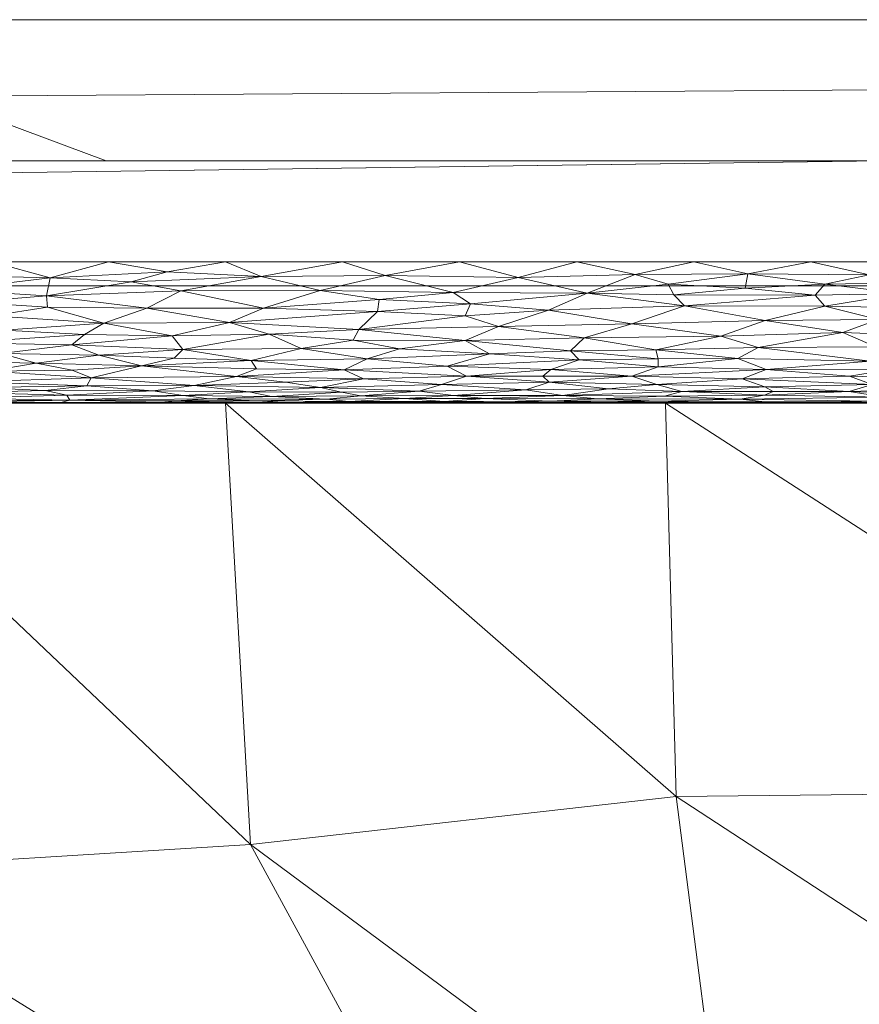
# Model space of a CAD drawing. Header units: millimetres. Extents: x -300 to 300, y 0 to 450.
# Tile 118 of 256: x -159 to -147, y 436 to 450. Entities that reach past the tile are written whole.
import ezdxf

# ---------------------------------------------------------------- set-up
doc = ezdxf.new("R2010")
doc.units = ezdxf.units.MM
doc.layers.add('A-GENM', color=13, linetype='Continuous')

# ---------------------------------------------------------------- blocks, each defined once
blk = doc.blocks.new('MODEL_CCAS0420-1080410R0 - MODEL_CCAS0420-1080410R0-453240-Preview')
at = {"layer": 'A-GENM', "lineweight": 9}
mesh = blk.add_polyface(dxfattribs=at)
corners = [(-296.159, -20, -110), (-295.657, -15.55, -110), (-294.177, -11.323, -110), (-291.793, -7.531, -110), (-288.625, -4.364, -110), (-284.831, -1.981, -110), (-280.602, -0.502, -110), (-276.147, 0, -110), (276.147, 0, -110), (280.596, -0.501, -110), (284.825, -1.978, -110), (288.619, -4.359, -110), (291.788, -7.525, -110), (294.174, -11.316, -110), (295.656, -15.545, -110), (296.159, -20, -110), (296.159, -426.171, -110), (295.658, -430.617, -110), (294.182, -434.842, -110), (291.802, -438.632, -110), (288.638, -441.797, -110), (284.848, -444.179, -110), (280.622, -445.657, -110), (276.171, -446.159, -110), (-276.171, -446.159, -110), (-280.617, -445.658, -110), (-284.842, -444.182, -110), (-288.632, -441.802, -110), (-291.797, -438.638, -110), (-294.179, -434.848, -110), (-295.657, -430.622, -110), (-296.159, -426.171, -110)]
mesh.append_faces([[corners[k] for k in face] for face in [(15, 12, 13, 14)]], dxfattribs={"vtx0": -1})
mesh.append_faces([[corners[k] for k in face] for face in [(16, 8, 15)]], dxfattribs={"vtx0": -1, "vtx1": -1})
mesh.append_faces([[corners[k] for k in face] for face in [(24, 31, 7, 8)]], dxfattribs={"vtx0": -1, "vtx1": -1, "vtx3": -1})
mesh.append_faces([[corners[k] for k in face] for face in [(31, 24, 25, 30), (18, 21, 22, 17), (17, 22, 23, 16)]], dxfattribs={"vtx0": -1, "vtx2": -1})
mesh.append_faces([[corners[k] for k in face] for face in [(0, 3, 4, 5), (0, 5, 6, 7)]], dxfattribs={"vtx0": -1, "vtx3": -1})
mesh.append_faces([[corners[k] for k in face] for face in [(28, 29, 27)]], dxfattribs={"vtx1": -1})
mesh.append_faces([[corners[k] for k in face] for face in [(25, 26, 30), (11, 12, 15, 10), (9, 10, 15, 8), (31, 0, 7)]], dxfattribs={"vtx1": -1, "vtx2": -1})
mesh.append_faces([[corners[k] for k in face] for face in [(23, 24, 8, 16)]], dxfattribs={"vtx1": -1, "vtx2": -1, "vtx3": -1})
mesh.append_faces([[corners[k] for k in face] for face in [(26, 27, 29, 30)]], dxfattribs={"vtx1": -1, "vtx3": -1})
mesh.append_faces([[corners[k] for k in face] for face in [(19, 20, 21, 18)]], dxfattribs={"vtx2": -1})
mesh.append_faces([[corners[k] for k in face] for face in [(0, 1, 2, 3)]], dxfattribs={"vtx3": -1})
mesh = blk.add_polyface(dxfattribs=at)
corners = [(-279.918, -2), (-292.651, -7.27), (-297.929, -20), (-297.929, -224.97), (-297.929, -429.94), (-292.661, -442.661), (-279.94, -447.929), (0, -447.929), (279.94, -447.929), (292.661, -442.661), (297.929, -429.94), (297.929, -224.97), (297.929, -20), (292.651, -7.27), (279.918, -2), (0, -2), (0, -3.5), (13.257, -3.5), (26.515, -3.5), (39.772, -3.5), (53.029, -3.5), (66.287, -3.5), (79.544, -3.5), (92.801, -3.5), (106.059, -3.5), (119.316, -3.5), (132.573, -3.5), (145.831, -3.5), (159.088, -3.5), (172.345, -3.5), (185.603, -3.5), (198.86, -3.5), (212.117, -3.5), (225.375, -3.5), (238.632, -3.5), (251.889, -3.5), (265.147, -3.5), (278.404, -3.5), (291.028, -7.487), (296.497, -19.511), (296.5, -32.769), (296.5, -46.026), (296.5, -59.283), (296.5, -72.541), (296.5, -85.798), (296.5, -99.055), (296.5, -112.313), (296.5, -125.57), (296.5, -138.827), (296.5, -152.085), (296.5, -165.342), (296.5, -178.599), (296.5, -191.857), (296.5, -205.114), (296.5, -218.371), (296.5, -231.629), (296.5, -244.886), (296.5, -258.143), (296.499, -271.401), (296.499, -284.658), (296.499, -297.915), (296.499, -311.173), (296.499, -324.43), (296.499, -337.687), (296.5, -350.945), (296.5, -364.202), (296.5, -377.459), (296.5, -390.717), (296.5, -403.974), (296.5, -417.231), (296.497, -430.489), (291.028, -442.513), (278.404, -446.5), (265.147, -446.5), (251.889, -446.5), (238.632, -446.5), (225.375, -446.5), (212.117, -446.5), (198.86, -446.5), (185.603, -446.5), (172.345, -446.5), (159.088, -446.5), (145.831, -446.5), (132.573, -446.5), (119.316, -446.5), (106.059, -446.5), (92.801, -446.5), (79.544, -446.5), (66.287, -446.5), (53.029, -446.5), (39.772, -446.5), (26.515, -446.5), (13.257, -446.5), (0, -446.5), (-12.926, -446.5), (-25.852, -446.5), (-38.777, -446.5), (-51.703, -446.5), (-64.629, -446.5), (-77.555, -446.5), (-90.48, -446.5), (-103.406, -446.5), (-116.332, -446.5), (-129.258, -446.5), (-142.183, -446.5), (-155.109, -446.5), (-168.035, -446.5), (-180.961, -446.5), (-193.887, -446.5), (-206.812, -446.5), (-219.738, -446.5), (-232.664, -446.5), (-245.59, -446.5), (-258.515, -446.5), (-271.441, -446.5), (-284.356, -445.968), (-294.544, -438.124), (-296.5, -425.35), (-296.5, -412.424), (-296.5, -399.498), (-296.5, -386.572), (-296.5, -373.646), (-296.5, -360.721), (-296.5, -347.795), (-296.499, -334.869), (-296.499, -321.943), (-296.499, -309.018), (-296.499, -296.092), (-296.499, -283.166), (-296.499, -270.24), (-296.5, -257.315), (-296.5, -244.389), (-296.5, -231.463), (-296.5, -218.537), (-296.5, -205.611), (-296.5, -192.686), (-296.5, -179.76), (-296.5, -166.834), (-296.5, -153.908), (-296.5, -140.983), (-296.5, -128.057), (-296.5, -115.131), (-296.5, -102.205), (-296.5, -89.28), (-296.5, -76.354), (-296.5, -63.428), (-296.5, -50.502), (-296.5, -37.576), (-296.5, -24.651), (-294.544, -11.876), (-284.356, -4.032), (-271.441, -3.5), (-258.515, -3.5), (-245.59, -3.5), (-232.664, -3.5), (-219.738, -3.5), (-206.812, -3.5), (-193.887, -3.5), (-180.961, -3.5), (-168.035, -3.5), (-155.109, -3.5), (-142.183, -3.5), (-129.258, -3.5), (-116.332, -3.5), (-103.406, -3.5), (-90.48, -3.5), (-77.555, -3.5), (-64.629, -3.5), (-51.703, -3.5), (-38.777, -3.5), (-25.852, -3.5), (-12.926, -3.5), (-294.538, -438.129), (-294.547, -438.108)]
mesh.append_faces([[corners[k] for k in face] for face in [(116, 172, 173)]])
mesh.append_faces([[corners[k] for k in face] for face in [(118, 4, 117), (6, 115, 5), (115, 6, 114), (7, 104, 6), (1, 150, 0), (151, 0, 150)]], dxfattribs={"vtx0": -1, "vtx1": -1})
mesh.append_faces([[corners[k] for k in face] for face in [(4, 124, 125), (7, 99, 100), (2, 148, 149), (149, 1, 2), (2, 141, 142), (0, 151, 152), (0, 160, 161, 15), (15, 165, 166), (15, 170, 171), (8, 81, 82, 7), (8, 72, 73), (11, 61, 62, 10), (12, 46, 47, 11), (38, 13, 14, 37), (13, 38, 39, 12)]], dxfattribs={"vtx0": -1, "vtx2": -1})
mesh.append_faces([[corners[k] for k in face] for face in [(4, 118, 119, 120), (4, 120, 121, 122), (3, 128, 129, 130), (3, 130, 131, 132), (3, 138, 139, 140), (0, 154, 155, 156), (0, 156, 157, 158), (15, 161, 162, 163), (15, 163, 164, 165), (8, 73, 74, 75), (7, 86, 87, 88), (7, 83, 84, 85), (10, 68, 69, 70), (11, 55, 56, 57), (14, 28, 29, 30), (14, 32, 33, 34), (15, 19, 20, 21), (12, 44, 45, 46), (11, 49, 50, 51), (11, 47, 48, 49), (12, 39, 40, 41)]], dxfattribs={"vtx0": -1, "vtx3": -1})
mesh.append_faces([[corners[k] for k in face] for face in [(123, 124, 4, 122), (127, 128, 3, 126), (113, 114, 6, 112), (111, 112, 6, 110), (109, 110, 6, 108), (107, 108, 6, 106), (96, 97, 7, 95), (105, 106, 6, 104), (103, 104, 7, 102), (101, 102, 7, 100), (98, 99, 7, 97), (94, 95, 7, 93), (135, 136, 3, 134), (137, 138, 3, 136), (133, 134, 3, 132), (145, 146, 2, 144), (147, 148, 2, 146), (143, 144, 2, 142), (149, 150, 1), (153, 154, 0, 152), (159, 160, 0, 158), (169, 170, 15, 168), (167, 168, 15, 166), (78, 79, 8, 77), (80, 81, 8, 79), (76, 77, 8, 75), (91, 92, 7, 90), (89, 90, 7, 88), (85, 86, 7), (82, 83, 7), (67, 68, 10, 66), (65, 66, 10, 64), (60, 61, 11, 59), (58, 59, 11, 57), (63, 64, 10, 62), (54, 55, 11, 53), (26, 27, 15, 25), (31, 32, 14, 30), (16, 17, 15, 171), (18, 19, 15, 17), (24, 25, 15, 23), (22, 23, 15, 21), (34, 35, 14), (52, 53, 11, 51), (36, 37, 14, 35), (42, 43, 12, 41), (43, 44, 12), (92, 93, 7)]], dxfattribs={"vtx1": -1, "vtx2": -1})
mesh.append_faces([[corners[k] for k in face] for face in [(3, 4, 125, 126), (2, 3, 140, 141), (71, 72, 8, 9), (70, 71, 9, 10), (27, 28, 14, 15)]], dxfattribs={"vtx1": -1, "vtx3": -1})
mesh.append_faces([[corners[k] for k in face] for face in [(4, 173, 117), (115, 172, 5)]], dxfattribs={"vtx2": -1})
mesh = blk.add_polyface(dxfattribs=at)
corners = [(133.093, -427.747, -44.576), (125.252, -427.68, -44.727), (133.075, -433.315, -31.433), (140.4, -427.643, -44.83), (148.322, -427.768, -44.541), (139.728, -422.052, -58.023), (125.02, -422.048, -58.021), (148.661, -433.235, -31.639), (141, -433.446, -31.133), (141.054, -439.017, -17.984), (132.867, -438.441, -19.333), (125.319, -433.514, -30.953), (127.54, -437.526, -21.486), (149.395, -438.93, -18.199), (155.42, -438.247, -19.818), (155.165, -427.168, -45.961), (147.082, -422.054, -58.024), (132.374, -422.05, -58.022), (117.666, -422.046, -58.02), (149.544, -444.5, -5.052), (118.182, -427.52, -45.098), (123.371, -438.365, -19.498), (116.766, -432.272, -33.876), (143.313, -444.5, -5.045), (130.851, -444.5, -5.029), (124.62, -444.5, -5.021), (137.082, -444.5, -5.037), (119.409, -440.719, -13.937), (151.921, -431.814, -34.997)]
mesh.append_faces([[corners[k] for k in face] for face in [(17, 3, 5), (18, 1, 6)]], dxfattribs={"vtx0": -1, "vtx1": -1})
mesh.append_faces([[corners[k] for k in face] for face in [(0, 1, 2), (3, 4, 5), (0, 6, 1), (4, 3, 7), (8, 7, 3), (2, 9, 8), (10, 11, 12), (8, 13, 7), (13, 14, 7), (4, 15, 16), (8, 3, 0), (17, 0, 3), (11, 2, 1), (8, 9, 13), (2, 8, 0), (13, 9, 19), (1, 20, 11), (21, 11, 22), (10, 2, 11), (10, 9, 2), (10, 23, 9), (10, 12, 24), (21, 27, 25), (4, 7, 28), (11, 21, 12), (24, 12, 21)]], dxfattribs={"vtx0": -1, "vtx1": -1, "vtx2": -1})
mesh.append_faces([[corners[k] for k in face] for face in [(4, 16, 5), (0, 17, 6), (21, 25, 24)]], dxfattribs={"vtx0": -1, "vtx2": -1})
mesh.append_faces([[corners[k] for k in face] for face in [(10, 24, 26, 23)]], dxfattribs={"vtx0": -1, "vtx3": -1})
mesh.append_faces([[corners[k] for k in face] for face in [(23, 19, 9)]], dxfattribs={"vtx1": -1, "vtx2": -1})
mesh = blk.add_polyface(dxfattribs=at)
corners = [(163.463, -432.282, -33.899), (165.21, -436.335, -24.336), (171.58, -438.364, -19.553), (169.145, -422.054, -58.024), (170.804, -427.698, -44.713), (178.66, -427.749, -44.588), (155.165, -427.168, -45.961), (163.69, -427.532, -45.105), (154.436, -422.055, -58.024), (168.255, -440.739, -13.947), (156.983, -432.283, -33.893), (161.688, -437.863, -20.729), (172.341, -433.538, -30.938), (180.054, -433.34, -31.402), (161.791, -422.055, -58.024), (176.499, -422.053, -58.023), (162.006, -444.5, -5.056), (155.42, -438.247, -19.818), (147.082, -422.054, -58.024), (151.921, -431.814, -34.997), (155.775, -444.5, -5.054), (168.237, -444.5, -5.058), (174.468, -444.5, -5.059), (148.322, -427.768, -44.541), (180.699, -444.5, -5.061), (149.395, -438.93, -18.199), (149.544, -444.5, -5.052), (148.661, -433.235, -31.639), (175.567, -437.549, -21.474)]
mesh.append_faces([[corners[k] for k in face] for face in [(14, 4, 3)]], dxfattribs={"vtx0": -1, "vtx1": -1})
mesh.append_faces([[corners[k] for k in face] for face in [(0, 1, 2), (3, 4, 5), (6, 7, 8), (9, 2, 1), (1, 10, 11), (12, 13, 4), (14, 7, 4), (4, 7, 12), (2, 12, 0), (16, 11, 17), (10, 0, 6), (12, 7, 0), (7, 6, 0), (11, 19, 17), (6, 23, 10), (19, 10, 23), (25, 20, 17), (19, 11, 10), (10, 1, 0), (9, 1, 11), (21, 9, 11), (2, 9, 22), (17, 19, 27), (12, 2, 28)]], dxfattribs={"vtx0": -1, "vtx1": -1, "vtx2": -1})
mesh.append_faces([[corners[k] for k in face] for face in [(5, 15, 3), (7, 14, 8), (17, 20, 16), (2, 22, 24), (25, 26, 20), (11, 16, 21)]], dxfattribs={"vtx0": -1, "vtx2": -1})
mesh.append_faces([[corners[k] for k in face] for face in [(8, 18, 6), (21, 22, 9)]], dxfattribs={"vtx1": -1, "vtx2": -1})
mesh = blk.add_polyface(dxfattribs=at)
corners = [(31.155, -444.5, -4.992), (24.924, -444.5, -4.994), (30.233, -444.5, -2), (36.28, -444.5, -2), (93.465, -444.5, -4.99), (90.699, -444.5, -2), (96.746, -444.5, -2), (99.696, -444.5, -4.99), (112.158, -444.5, -5.006), (105.927, -444.5, -4.998), (108.839, -444.5, -2), (114.885, -444.5, -2), (6, -444.5, -4.998), (0, -444.5, -5), (0, -444.5, -3.5), (66.513, -444.5, -2), (72.559, -444.5, -2), (68.541, -444.5, -4.988), (24.186, -444.5, -2), (18.693, -444.5, -4.995), (18.14, -444.5, -2), (42.326, -444.5, -2), (48.373, -444.5, -2), (43.617, -444.5, -4.989), (37.386, -444.5, -4.99), (12.462, -444.5, -4.997), (12.093, -444.5, -2), (133.025, -444.5, -2), (139.072, -444.5, -2), (137.082, -444.5, -5.037), (130.851, -444.5, -5.029), (49.848, -444.5, -4.987), (54.419, -444.5, -2), (56.079, -444.5, -4.988), (0, -444.5, -2), (6.047, -444.5, -2), (102.792, -444.5, -2), (162.006, -444.5, -5.056), (155.775, -444.5, -5.054), (157.211, -444.5, -2), (163.258, -444.5, -2), (78.606, -444.5, -2), (84.652, -444.5, -2), (81.003, -444.5, -4.989), (74.772, -444.5, -4.989), (126.978, -444.5, -2), (124.62, -444.5, -5.021), (118.389, -444.5, -5.013), (120.932, -444.5, -2), (143.313, -444.5, -5.045), (145.118, -444.5, -2), (149.544, -444.5, -5.052), (87.234, -444.5, -4.989), (62.31, -444.5, -4.988), (60.466, -444.5, -2), (151.165, -444.5, -2)]
mesh.append_faces([[corners[k] for k in face] for face in [(15, 53, 54), (53, 15, 17), (52, 5, 4), (29, 28, 49), (39, 38, 55)]], dxfattribs={"vtx0": -1, "vtx1": -1})
mesh.append_faces([[corners[k] for k in face] for face in [(14, 35, 12)]], dxfattribs={"vtx0": -1, "vtx1": -1, "vtx2": -1})
mesh.append_faces([[corners[k] for k in face] for face in [(4, 5, 6, 7), (18, 1, 19, 20), (20, 19, 25, 26), (31, 22, 32, 33), (22, 31, 23), (1, 18, 2), (26, 25, 12, 35), (49, 28, 50, 51), (55, 38, 51, 50), (54, 53, 33, 32), (7, 6, 36), (48, 46, 47), (46, 48, 45)]], dxfattribs={"vtx0": -1, "vtx2": -1})
mesh.append_faces([[corners[k] for k in face] for face in [(15, 16, 17)]], dxfattribs={"vtx1": -1, "vtx2": -1})
mesh.append_faces([[corners[k] for k in face] for face in [(0, 1, 2, 3), (8, 9, 10, 11), (21, 22, 23, 24), (27, 28, 29, 30), (9, 7, 36, 10), (24, 0, 3, 21), (37, 38, 39, 40), (41, 42, 43, 44), (45, 27, 30, 46), (47, 8, 11, 48), (16, 41, 44, 17), (42, 5, 52, 43)]], dxfattribs={"vtx1": -1, "vtx3": -1})
mesh.append_faces([[corners[k] for k in face] for face in [(12, 13, 14), (14, 34, 35)]], dxfattribs={"vtx2": -1})
mesh = blk.add_polyface(dxfattribs=at)
corners = [(148.133, -445.668, -0.188), (147.031, -445.497, -0.276), (146.533, -445.684, -0.181), (147.288, -445.869, -0.109), (147.203, -444.505, -1.852), (148.142, -444.5, -2), (146.63, -444.5, -2), (146.624, -444.527, -1.673), (148.489, -444.554, -1.536), (148.138, -444.518, -1.733), (148.461, -444.842, -0.882), (148.14, -444.729, -1.071), (146.62, -444.763, -1.009), (146.943, -444.665, -1.204), (146.643, -445.093, -0.579), (146.566, -445.296, -0.406), (148.231, -445.286, -0.413), (147.427, -446.028, -0.062), (146.191, -446.052, -0.056), (145.502, -445.84, -0.119), (146.659, -446.313, -0.01), (145.831, -446.5), (147.488, -446.5), (148.418, -446.125, -0.039), (147.289, -446.182, -0.028), (148.38, -446.327, -0.009), (145.525, -446.209, -0.024), (145.465, -445.437, -0.311), (144.592, -445.222, -0.463), (146.941, -444.882, -0.824), (148.519, -445.13, -0.543), (148.119, -444.976, -0.704), (146.323, -444.977, -0.703), (148.018, -444.665, -1.204), (146.434, -444.583, -1.43), (148.142, -444.612, -1.339), (145.978, -444.63, -1.291), (144.954, -444.718, -1.091), (145.422, -444.841, -0.883), (145.072, -444.974, -0.707), (144.927, -444.555, -1.535), (145.874, -444.506, -1.839), (145.118, -444.5, -2), (145.138, -446.365, -0.005)]
mesh.append_faces([[corners[k] for k in face] for face in [(42, 41, 6)]], dxfattribs={"vtx0": -1, "vtx1": -1})
mesh.append_faces([[corners[k] for k in face] for face in [(0, 1, 2), (2, 3, 0), (7, 8, 9), (10, 11, 12), (12, 11, 13), (14, 15, 16), (17, 3, 18), (19, 18, 3), (23, 17, 24), (20, 22, 25), (20, 24, 26), (27, 1, 15), (14, 28, 15), (29, 10, 12), (14, 30, 31), (32, 31, 29), (13, 11, 33), (34, 13, 35), (13, 36, 37), (8, 34, 35), (38, 29, 12), (14, 32, 39), (12, 13, 37), (7, 40, 34), (34, 8, 7), (6, 41, 4), (4, 7, 9), (14, 16, 30), (1, 16, 15), (2, 1, 27), (3, 2, 19), (7, 4, 41), (18, 26, 24), (18, 24, 17), (25, 24, 20), (20, 43, 21), (35, 13, 33), (13, 34, 36), (31, 32, 14), (38, 32, 29)]], dxfattribs={"vtx0": -1, "vtx1": -1, "vtx2": -1})
mesh.append_faces([[corners[k] for k in face] for face in [(4, 5, 6), (20, 21, 22)]], dxfattribs={"vtx0": -1, "vtx2": -1})
mesh = blk.add_polyface(dxfattribs=at)
corners = [(148.119, -444.976, -0.704), (150.02, -444.878, -0.83), (148.461, -444.842, -0.882), (148.489, -444.554, -1.536), (148.142, -444.612, -1.339), (149.56, -444.596, -1.387), (149.315, -444.665, -1.204), (149.275, -445.874, -0.107), (150.019, -445.623, -0.209), (148.133, -445.668, -0.188), (150.409, -444.506, -1.839), (149.077, -444.505, -1.852), (149.653, -444.527, -1.674), (148.018, -444.665, -1.204), (146.941, -444.882, -0.824), (148.76, -445.446, -0.306), (147.031, -445.497, -0.276), (149.974, -446.318, -0.01), (148.38, -446.327, -0.009), (149.145, -446.5), (147.288, -445.869, -0.109), (150.654, -446.057, -0.054), (149.426, -446.032, -0.061), (149.507, -446.182, -0.028), (147.427, -446.028, -0.062), (150.695, -445.422, -0.321), (148.231, -445.286, -0.413), (149.68, -445.252, -0.439), (148.519, -445.13, -0.543), (147.289, -446.182, -0.028), (148.418, -446.125, -0.039), (147.488, -446.5), (149.667, -444.761, -1.012), (149.648, -445.014, -0.661), (148.14, -444.729, -1.071), (150.351, -444.699, -1.131), (151.001, -444.608, -1.352), (149.646, -445.125, -0.548), (150.502, -444.559, -1.518), (148.138, -444.518, -1.733), (149.653, -444.5, -2), (148.142, -444.5, -2), (147.203, -444.505, -1.852)]
mesh.append_faces([[corners[k] for k in face] for face in [(41, 11, 40)]], dxfattribs={"vtx0": -1, "vtx1": -1})
mesh.append_faces([[corners[k] for k in face] for face in [(0, 1, 2), (3, 4, 5), (5, 4, 6), (7, 8, 9), (10, 11, 12), (4, 13, 6), (14, 0, 2), (9, 15, 16), (8, 15, 9), (17, 18, 19), (7, 9, 20), (21, 7, 22), (21, 22, 23), (7, 20, 24), (17, 23, 18), (8, 25, 15), (26, 27, 28), (15, 26, 16), (29, 18, 30), (15, 25, 27), (2, 1, 32), (33, 1, 0), (34, 2, 32), (28, 33, 0), (27, 26, 15), (6, 34, 32), (35, 6, 32), (5, 6, 36), (37, 33, 28), (5, 38, 3), (39, 3, 12), (40, 11, 10), (11, 41, 42), (12, 3, 38), (42, 39, 11), (12, 11, 39), (24, 30, 22), (24, 22, 7), (23, 22, 30), (18, 23, 30), (6, 13, 34), (28, 27, 37)]], dxfattribs={"vtx0": -1, "vtx1": -1, "vtx2": -1})
mesh.append_faces([[corners[k] for k in face] for face in [(31, 19, 18)]], dxfattribs={"vtx1": -1, "vtx2": -1})
mesh = blk.add_polyface(dxfattribs=at)
corners = [(151.279, -444.879, -0.828), (150.02, -444.878, -0.83), (151.166, -444.973, -0.708), (151.631, -446.277, -0.014), (150.802, -446.5), (152.459, -446.5), (150.351, -444.699, -1.131), (151.191, -444.795, -0.954), (151.524, -444.688, -1.153), (152.382, -445.736, -0.159), (151.908, -445.582, -0.23), (151.2, -445.813, -0.128), (149.648, -445.014, -0.661), (149.646, -445.125, -0.548), (150.767, -445.112, -0.56), (150.89, -445.24, -0.449), (152.035, -445.196, -0.485), (149.275, -445.874, -0.107), (150.019, -445.623, -0.209), (149.974, -446.318, -0.01), (151.165, -444.5, -2), (149.653, -444.5, -2), (150.409, -444.506, -1.839), (152.36, -444.88, -0.827), (149.145, -446.5), (150.654, -446.057, -0.054), (152.549, -446.066, -0.052), (150.695, -445.422, -0.321), (152.383, -445.384, -0.345), (152.638, -445.02, -0.654), (152.717, -444.762, -1.011), (149.667, -444.761, -1.012), (151.001, -444.608, -1.352), (149.315, -444.665, -1.204), (150.502, -444.559, -1.518), (149.56, -444.596, -1.387), (151.171, -444.527, -1.673), (149.653, -444.527, -1.674), (151.844, -444.506, -1.845), (152.103, -444.562, -1.504), (152.546, -444.608, -1.35), (149.68, -445.252, -0.439), (149.507, -446.182, -0.028), (152.305, -445.902, -0.098)]
mesh.append_faces([[corners[k] for k in face] for face in [(0, 1, 2), (6, 7, 8), (9, 10, 11), (12, 13, 14), (14, 15, 16), (17, 11, 18), (4, 3, 19), (23, 7, 0), (2, 1, 12), (12, 14, 2), (11, 17, 25), (25, 19, 3), (25, 3, 26), (11, 10, 18), (10, 27, 18), (28, 16, 15), (28, 27, 10), (29, 2, 14), (8, 7, 30), (7, 31, 1), (32, 33, 6), (14, 16, 29), (14, 13, 15), (34, 35, 32), (36, 22, 37), (38, 20, 22), (36, 34, 39), (36, 38, 22), (39, 34, 32), (37, 34, 36), (8, 40, 32), (41, 27, 15), (28, 15, 27), (25, 42, 19), (25, 43, 11), (1, 0, 7), (2, 23, 0), (7, 6, 31), (32, 6, 8), (15, 13, 41)]], dxfattribs={"vtx0": -1, "vtx1": -1, "vtx2": -1})
mesh.append_faces([[corners[k] for k in face] for face in [(3, 4, 5)]], dxfattribs={"vtx0": -1, "vtx2": -1})
mesh.append_faces([[corners[k] for k in face] for face in [(20, 21, 22), (24, 4, 19)]], dxfattribs={"vtx1": -1, "vtx2": -1})
mesh = blk.add_polyface(dxfattribs=at)
corners = [(151.171, -444.527, -1.673), (152.677, -444.523, -1.697), (151.844, -444.506, -1.845), (153.031, -444.667, -1.199), (152.546, -444.608, -1.35), (151.524, -444.688, -1.153), (153.819, -444.841, -0.883), (154.431, -444.718, -1.092), (152.717, -444.762, -1.011), (151.631, -446.277, -0.014), (152.459, -446.5), (153.513, -446.305, -0.011), (153.432, -444.505, -1.85), (152.103, -444.562, -1.504), (152.638, -445.02, -0.654), (152.36, -444.88, -0.827), (151.166, -444.973, -0.708), (152.035, -445.196, -0.485), (153.77, -445.126, -0.547), (153.242, -444.566, -1.488), (154.432, -446.095, -0.046), (152.549, -446.066, -0.052), (152.305, -445.902, -0.098), (150.654, -446.057, -0.054), (153.599, -445.964, -0.079), (153.624, -445.796, -0.135), (152.382, -445.736, -0.159), (153.886, -445.542, -0.251), (152.383, -445.384, -0.345), (151.908, -445.582, -0.23), (154.096, -444.969, -0.713), (153.313, -445.266, -0.428), (151.191, -444.795, -0.954), (154.131, -444.655, -1.227), (153.86, -444.603, -1.365), (154.344, -444.556, -1.528), (152.677, -444.5, -2), (154.188, -444.5, -2), (151.165, -444.5, -2), (154.028, -444.523, -1.698), (154.117, -446.5), (153.968, -445.391, -0.341), (151.001, -444.608, -1.352), (151.2, -445.813, -0.128)]
mesh.append_faces([[corners[k] for k in face] for face in [(36, 12, 37)]], dxfattribs={"vtx0": -1, "vtx1": -1})
mesh.append_faces([[corners[k] for k in face] for face in [(0, 1, 2), (3, 4, 5), (6, 7, 8), (9, 10, 11), (12, 2, 1), (0, 13, 1), (14, 15, 16), (15, 6, 8), (17, 18, 14), (13, 19, 1), (11, 20, 21), (9, 11, 21), (22, 23, 21), (20, 24, 21), (25, 26, 22), (27, 28, 29), (27, 29, 26), (14, 18, 30), (31, 17, 28), (30, 6, 15), (30, 15, 14), (32, 15, 8), (3, 5, 8), (3, 33, 34), (7, 3, 8), (19, 4, 34), (4, 3, 34), (19, 34, 35), (2, 12, 36), (39, 12, 1), (39, 1, 19), (17, 31, 18), (41, 28, 27), (28, 41, 31), (19, 13, 4), (13, 42, 4), (22, 26, 43), (27, 26, 25), (22, 21, 24), (22, 24, 25), (3, 7, 33)]], dxfattribs={"vtx0": -1, "vtx1": -1, "vtx2": -1})
mesh.append_faces([[corners[k] for k in face] for face in [(11, 10, 40)]], dxfattribs={"vtx0": -1, "vtx2": -1})
mesh.append_faces([[corners[k] for k in face] for face in [(36, 38, 2)]], dxfattribs={"vtx1": -1, "vtx2": -1})
mesh = blk.add_polyface(dxfattribs=at)
corners = [(153.968, -445.391, -0.341), (154.704, -445.272, -0.424), (153.313, -445.266, -0.428), (153.432, -444.505, -1.85), (154.96, -444.506, -1.837), (154.188, -444.5, -2), (153.886, -445.542, -0.251), (153.624, -445.796, -0.135), (155.717, -445.642, -0.2), (156.381, -445.256, -0.436), (155.158, -445.475, -0.288), (155.41, -445.103, -0.569), (153.513, -446.305, -0.011), (155.27, -446.291, -0.012), (154.432, -446.095, -0.046), (154.028, -444.523, -1.698), (154.344, -444.556, -1.528), (156.006, -444.56, -1.514), (155.326, -444.531, -1.65), (156.217, -444.746, -1.039), (154.431, -444.718, -1.092), (154.923, -444.797, -0.952), (155.122, -444.593, -1.397), (154.131, -444.655, -1.227), (153.86, -444.603, -1.365), (154.117, -446.5), (155.774, -446.5), (153.77, -445.126, -0.547), (156.528, -445.449, -0.304), (156.408, -446.086, -0.048), (156.602, -446.356, -0.006), (155.238, -445.841, -0.119), (154.096, -444.969, -0.713), (155.619, -444.877, -0.831), (153.819, -444.841, -0.883), (155.334, -444.983, -0.696), (155.444, -444.659, -1.219), (156.374, -444.605, -1.359), (156.688, -444.511, -1.792), (155.7, -444.5, -2), (153.599, -445.964, -0.079), (153.242, -444.566, -1.488)]
mesh.append_faces([[corners[k] for k in face] for face in [(0, 1, 2), (3, 4, 5), (6, 7, 8), (9, 1, 10), (1, 9, 11), (12, 13, 14), (3, 15, 4), (16, 17, 18), (15, 16, 18), (19, 20, 21), (22, 17, 16), (23, 22, 24), (25, 13, 12), (27, 1, 11), (27, 2, 1), (8, 28, 10), (29, 14, 13), (30, 13, 26), (31, 8, 7), (1, 0, 10), (27, 11, 32), (33, 34, 32), (34, 21, 20), (35, 33, 32), (22, 36, 37), (38, 4, 18), (38, 39, 4), (4, 15, 18), (22, 16, 24), (23, 36, 22), (22, 37, 17), (20, 19, 36), (40, 31, 7), (29, 31, 14), (10, 0, 6), (8, 10, 6), (41, 16, 15), (31, 40, 14), (32, 11, 35), (34, 33, 21), (19, 21, 33), (36, 23, 20)]], dxfattribs={"vtx0": -1, "vtx1": -1, "vtx2": -1})
mesh.append_faces([[corners[k] for k in face] for face in [(13, 25, 26)]], dxfattribs={"vtx0": -1, "vtx2": -1})
mesh.append_faces([[corners[k] for k in face] for face in [(39, 5, 4)]], dxfattribs={"vtx1": -1, "vtx2": -1})
mesh = blk.add_polyface(dxfattribs=at)
corners = [(155.717, -445.642, -0.2), (155.238, -445.841, -0.119), (156.889, -445.841, -0.118), (157.499, -445.631, -0.206), (156.528, -445.449, -0.304), (156.803, -444.67, -1.193), (156.217, -444.746, -1.039), (157.739, -444.743, -1.044), (158.295, -445.855, -0.113), (155.619, -444.877, -0.831), (157.677, -444.855, -0.863), (158.021, -444.613, -1.335), (156.374, -444.605, -1.359), (155.444, -444.659, -1.219), (156.408, -446.086, -0.048), (155.774, -446.5), (157.431, -446.5), (156.602, -446.356, -0.006), (158.31, -446.016, -0.065), (157.112, -446.215, -0.023), (155.27, -446.291, -0.012), (156.381, -445.256, -0.436), (157.953, -445.324, -0.386), (157.57, -445.175, -0.502), (156.5, -445.136, -0.538), (155.334, -444.983, -0.696), (156.963, -445.026, -0.648), (158.458, -445.065, -0.607), (156.484, -444.531, -1.648), (155.326, -444.531, -1.65), (156.006, -444.56, -1.514), (156.688, -444.511, -1.792), (158.108, -444.507, -1.837), (157.211, -444.5, -2), (155.7, -444.5, -2), (157.979, -444.539, -1.606), (158.328, -444.675, -1.182), (157.946, -444.964, -0.719), (157.771, -445.469, -0.292), (155.41, -445.103, -0.569), (158.259, -446.273, -0.015), (155.158, -445.475, -0.288)]
mesh.append_faces([[corners[k] for k in face] for face in [(34, 31, 33)]], dxfattribs={"vtx0": -1, "vtx1": -1})
mesh.append_faces([[corners[k] for k in face] for face in [(0, 1, 2), (3, 4, 0), (5, 6, 7), (2, 8, 3), (0, 2, 3), (6, 9, 10), (5, 11, 12), (12, 13, 5), (1, 14, 2), (18, 14, 19), (20, 17, 19), (2, 14, 18), (21, 4, 22), (23, 24, 21), (25, 26, 9), (10, 9, 26), (27, 26, 23), (28, 29, 30), (31, 32, 33), (5, 13, 6), (12, 35, 30), (29, 28, 31), (7, 6, 10), (7, 36, 5), (35, 12, 11), (27, 37, 26), (4, 38, 22), (22, 23, 21), (21, 24, 39), (30, 35, 28), (35, 31, 28), (16, 40, 17), (19, 17, 40), (10, 26, 37), (41, 4, 21), (23, 26, 24), (26, 39, 24), (26, 25, 39), (35, 32, 31), (5, 36, 11), (3, 38, 4), (20, 19, 14)]], dxfattribs={"vtx0": -1, "vtx1": -1, "vtx2": -1})
mesh.append_faces([[corners[k] for k in face] for face in [(15, 16, 17)]], dxfattribs={"vtx1": -1, "vtx2": -1})
mesh = blk.add_polyface(dxfattribs=at)
corners = [(157.771, -445.469, -0.292), (159.539, -445.354, -0.365), (157.953, -445.324, -0.386), (158.021, -444.613, -1.335), (159.512, -444.57, -1.474), (157.979, -444.539, -1.606), (159.479, -444.513, -1.772), (158.108, -444.507, -1.837), (158.723, -444.5, -2), (158.259, -446.273, -0.015), (159.088, -446.5), (159.965, -446.315, -0.01), (159.125, -444.949, -0.736), (161.197, -444.828, -0.902), (159.386, -444.802, -0.944), (158.955, -445.2, -0.482), (160.204, -445.231, -0.456), (160.091, -445.097, -0.575), (157.431, -446.5), (159.675, -446.104, -0.044), (158.295, -445.855, -0.113), (158.31, -446.016, -0.065), (159.412, -445.929, -0.089), (159.089, -445.732, -0.161), (158.92, -445.53, -0.257), (157.499, -445.631, -0.206), (160.751, -445.656, -0.194), (157.57, -445.175, -0.502), (159.495, -444.65, -1.24), (158.328, -444.675, -1.182), (159.291, -444.719, -1.091), (159.963, -444.535, -1.625), (160.235, -444.5, -2), (157.739, -444.743, -1.044), (157.677, -444.855, -0.863), (160.37, -444.693, -1.144), (160.545, -445.502, -0.273), (158.458, -445.065, -0.607), (157.946, -444.964, -0.719), (160.263, -445.804, -0.132), (156.889, -445.841, -0.118), (157.211, -444.5, -2), (157.112, -446.215, -0.023)]
mesh.append_faces([[corners[k] for k in face] for face in [(8, 6, 32), (41, 7, 8)]], dxfattribs={"vtx0": -1, "vtx1": -1})
mesh.append_faces([[corners[k] for k in face] for face in [(0, 1, 2), (3, 4, 5), (6, 7, 5), (8, 7, 6), (9, 10, 11), (12, 13, 14), (1, 15, 2), (15, 16, 17), (9, 11, 19), (20, 21, 22), (23, 24, 25), (23, 26, 24), (24, 0, 25), (27, 2, 15), (28, 29, 30), (31, 5, 4), (4, 3, 28), (14, 33, 34), (3, 29, 28), (12, 14, 34), (30, 35, 28), (1, 24, 36), (1, 16, 15), (37, 17, 12), (37, 27, 15), (17, 37, 15), (37, 12, 38), (9, 19, 21), (23, 20, 22), (23, 22, 39), (19, 22, 21), (25, 20, 23), (40, 21, 20), (12, 34, 38), (30, 33, 14), (33, 30, 29), (35, 30, 14), (5, 31, 6), (1, 0, 24), (21, 42, 9)]], dxfattribs={"vtx0": -1, "vtx1": -1, "vtx2": -1})
mesh.append_faces([[corners[k] for k in face] for face in [(9, 18, 10)]], dxfattribs={"vtx0": -1, "vtx2": -1})
mesh = blk.add_polyface(dxfattribs=at)
corners = [(-279.94, -449.928, -2.07), (-278.055, -448.043, -56.035), (-276.171, -446.159, -110), (276.171, -446.159, -110), (278.055, -448.043, -56.035), (279.94, -449.928, -2.07), (0, -449.928, -2.07)]
mesh.append_faces([[corners[k] for k in face] for face in [(6, 1, 2, 3)]], dxfattribs={"vtx0": -1, "vtx3": -1})
mesh.append_faces([[corners[k] for k in face] for face in [(3, 4, 6)]], dxfattribs={"vtx1": -1, "vtx2": -1})
mesh.append_faces([[corners[k] for k in face] for face in [(4, 5, 6), (6, 0, 1)]], dxfattribs={"vtx2": -1})
mesh = blk.add_polyface(dxfattribs=at)
corners = [(-279.94, -449.928, -2.07), (0, -449.928, -2.07), (279.94, -449.928, -2.07), (279.94, -449.368, -0.611), (279.94, -447.929), (0, -447.929), (-279.94, -447.929), (-279.94, -449.368, -0.611), (146.089, -449.928, -2.07), (139.97, -447.929), (209.955, -447.929), (246.477, -447.929), (73.044, -449.928, -2.07), (213.014, -449.928, -2.07), (69.985, -447.929), (246.477, -449.928, -2.07), (-146.089, -447.929), (-139.97, -449.928, -2.07), (-209.955, -449.928, -2.07), (-246.477, -449.928, -2.07), (-73.044, -447.929), (-213.014, -447.929), (-69.985, -449.928, -2.07), (-246.477, -447.929), (36.522, -449.928, -2.07), (34.992, -447.929), (52.489, -447.929), (-34.992, -449.928, -2.07), (-36.522, -447.929), (-18.261, -447.929), (263.208, -447.929), (109.567, -449.928, -2.07), (104.977, -447.929), (122.474, -447.929), (-263.208, -449.928, -2.07), (-104.977, -449.928, -2.07), (-109.566, -447.929), (-91.305, -447.929), (174.962, -447.929), (179.551, -449.928, -2.07), (162.82, -449.928, -2.07), (-179.551, -447.929), (-174.962, -449.928, -2.07), (-192.459, -449.928, -2.07), (127.828, -449.928, -2.07), (18.261, -449.928, -2.07), (17.496, -447.929), (229.746, -449.928, -2.07), (228.216, -447.929), (-229.746, -447.929), (-228.216, -449.928, -2.07), (-54.783, -447.929), (-52.489, -449.928, -2.07), (87.481, -447.929), (91.305, -449.928, -2.07), (-127.828, -447.929), (-122.474, -449.928, -2.07), (196.283, -449.928, -2.07), (192.459, -447.929), (-157.466, -449.928, -2.07), (-162.82, -447.929), (54.783, -449.928, -2.07), (-17.496, -449.928, -2.07), (263.208, -449.928, -2.07), (-263.208, -447.929), (-87.481, -449.928, -2.07), (157.466, -447.929), (-196.283, -447.929)]
mesh.append_faces([[corners[k] for k in face] for face in [(44, 33, 31), (45, 46, 1), (49, 50, 21), (51, 52, 28), (53, 54, 32), (55, 56, 36), (57, 58, 39), (59, 60, 42)]], dxfattribs={"vtx0": -1, "vtx1": -1})
mesh.append_faces([[corners[k] for k in face] for face in [(34, 64, 7), (30, 63, 3)]], dxfattribs={"vtx0": -1, "vtx1": -1, "vtx2": -1})
mesh.append_faces([[corners[k] for k in face] for face in [(5, 62, 1, 46), (42, 60, 41, 43), (19, 23, 64, 34), (32, 54, 31, 33), (18, 67, 21, 50), (28, 52, 27, 29), (39, 58, 38, 40), (36, 56, 35, 37), (62, 5, 29, 27), (67, 18, 43, 41), (37, 35, 65), (40, 38, 66)]], dxfattribs={"vtx0": -1, "vtx2": -1})
mesh.append_faces([[corners[k] for k in face] for face in [(2, 3, 63)]], dxfattribs={"vtx1": -1})
mesh.append_faces([[corners[k] for k in face] for face in [(25, 46, 45, 24), (9, 33, 44, 8), (48, 10, 13, 47), (11, 48, 47, 15), (66, 9, 8, 40), (19, 50, 49, 23), (20, 37, 65, 22), (26, 25, 24, 61), (14, 26, 61, 12), (22, 52, 51, 20), (30, 11, 15, 63), (12, 54, 53, 14), (17, 56, 55, 16), (10, 58, 57, 13), (16, 60, 59, 17)]], dxfattribs={"vtx1": -1, "vtx3": -1})
mesh.append_faces([[corners[k] for k in face] for face in [(3, 4, 30), (64, 6, 7), (7, 0, 34)]], dxfattribs={"vtx2": -1})

msp = doc.modelspace()

# ---------------------------------------------------------------- block references
at = {"layer": 'A-GENM', "lineweight": 9, "rotation": 180}
msp.add_blockref('MODEL_CCAS0420-1080410R0 - MODEL_CCAS0420-1080410R0-453240-Preview', (0, 0, 850), dxfattribs=at)

doc.saveas('drawing.dxf')
